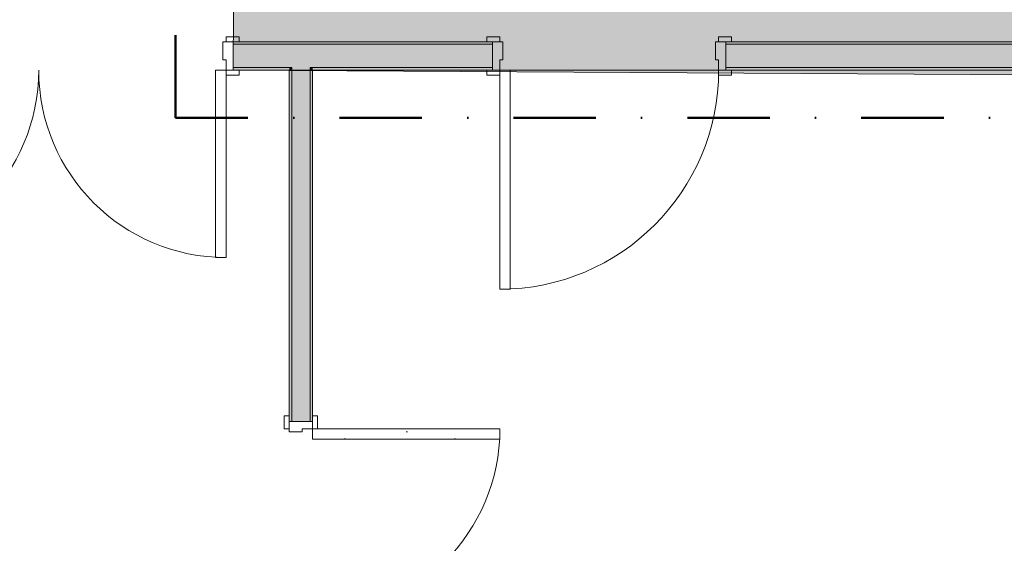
# Model space of a CAD drawing. Header units: millimetres. Extents: x -40968 to 13979, y -19284 to 4746.
# Tile 15 of 256: x -29101 to -25306, y 176 to 2194. Entities that reach past the tile are written whole.
import ezdxf

# ---------------------------------------------------------------- set-up
doc = ezdxf.new("R2010")
doc.units = ezdxf.units.MM
doc.header["$MEASUREMENT"] = 0
doc.linetypes.add('Punto & Rayas', pattern=[670.277762, 317.5, -176.388889, 0, -176.388874])
for name, color, linetype, lineweight, true_color in [('01_2D_Ambit_Pluma_Nº__242', 7, 'Continuous', 50, 0xfb0013), ('12_FAÇ_Façana_Pluma_Nº__102', 7, 'Continuous', 5, 0xcccccc), ('12_FAÇ_Façana_Pluma_Nº__176', 7, 'Continuous', 15, 0x93a0c6), ('14_PAV_Paviment existent_Pluma_Nº__197', 7, 'Continuous', 0, 0xffe68e), ('Nuevo_14_PAV_Soft Light Grey 0554_Pluma_Nº__245', 7, 'Continuous', 13, 0xe8e8e8), ('Puertas Archicad_Pluma_Nº__3', 7, 'Continuous', 5, 0xa4a4a4)]:
    doc.layers.add(name, color=color, linetype=linetype, lineweight=lineweight, true_color=true_color)
for name, color, linetype in [('12_FAÇ_Façana', 7, 'Continuous'), ('14_PAV_Paviment existent', 7, 'Continuous'), ('Nuevo_14_PAV_Soft Light Grey 0554', 7, 'Continuous'), ('Puertas Archicad', 7, 'Continuous')]:
    doc.layers.add(name, color=color, linetype=linetype)
for name, color, linetype, lineweight in [('12_FAÇ_Façana_Pluma_Nº__7', 7, 'Continuous', 5), ('Puertas Archicad_Pluma_Nº__1', 7, 'Continuous', 5), ('Puertas Archicad_Pluma_Nº__7', 7, 'Continuous', 5)]:
    doc.layers.add(name, color=color, linetype=linetype, lineweight=lineweight)
pattern_1 = [(0, (0, 0), (0, 779.4), [48.75, -401.25]), (0, (225, 389.7), (0, 779.4), [48.75, -401.25]), (60, (0, 0), (-675, 389.7), [48.75, -401.25]), (60, (450, 0), (-675, 389.7), [48.75, -401.25]), (120, (48.75, 0), (675, 389.7), [48.75, -401.25]), (120, (498.75, 0), (675, 389.7), [48.75, -401.25]), (0, (0, 75), (0, 150), [0, -150, 0, -225]), (45, (75, 75), (-106.066, 106.066), [0, -112.5, 0, -187.5])]

# ---------------------------------------------------------------- blocks, each defined once
blk = doc.blocks.new('Forjado_1_1', base_point=(-23046.8, -1194.1))
at = {"layer": 'Nuevo_14_PAV_Soft Light Grey 0554_Pluma_Nº__245', "linetype": 'Continuous', "lineweight": 0, "true_color": 0xe8e8e8}
h = blk.add_hatch(color=254, dxfattribs=at)
h.paths.add_polyline_path([(-23046.8, -1194.1), (-1631.1, -1193.6), (-1631.1, -6939), (-1556.1, -6939), (-1556.1, -7504), (-1616.3, -7504), (-1616, -11936), (-1564.9, -11936), (-1564.9, -12492), (-2024.1, -12492), (-2024.1, -12339), (-6997.4, -12339), (-6997.4, -12392), (-3637.7, -12392), (-3638.9, -13690.7), (-3644.9, -17131), (428.2, -17131), (428.9, -16789), (778.9, -16789), (778.3, -17143), (2622.9, -17145.8), (2623, -17079.8), (3389.9, -17081), (3389.6, -17277), (5489.8, -17280.2), (5489.8, -17141.5), (5763.9, -17141.5), (5763.9, -16739), (6378.9, -16739), (6378.9, -12489), (5778.9, -12489), (5779.7, -11938.9), (6782.1, -11938.8), (6782.1, -9207.4), (6082.1, -9207.4), (6016.1, -7505), (6016.1, -9073.4), (2073.4, -9073.4), (2073.4, -5267.3), (5998.9, -5267.3), (5998.9, -1709), (5884.9, -968), (7332.1, -968), (7332.1, 1999.6), (-28277.4, 1999.6), (-23028.4, 1969)])
h.paths.add_polyline_path([(492.9, -5267.3), (1951.4, -5267.3), (1951.4, -9073.4), (492.9, -9073.4)], flags=0)
at = {"layer": 'Nuevo_14_PAV_Soft Light Grey 0554_Pluma_Nº__245', "color": 254, "linetype": 'Continuous', "lineweight": 13, "true_color": 0xe8e8e8, "flags": 128}
blk.add_lwpolyline([(-1631.1, -1193.6), (-23046.8, -1194.1), (-23028.4, 1969), (-28277.4, 1999.6), (7332.1, 1999.6)], dxfattribs=at)
blk = doc.blocks.new('Forjado_3_1', base_point=(7332.1, 1999.6))
at = {"layer": '14_PAV_Paviment existent_Pluma_Nº__197', "linetype": 'Continuous', "lineweight": 0, "true_color": 0xffe68e}
blk.add_hatch(color=41, dxfattribs=at).paths.add_polyline_path([(7332.1, 1999.6), (7332.1, 3863.5), (-28267.5, 3863.5), (-28277.4, 1999.6)])
at = {"layer": '14_PAV_Paviment existent_Pluma_Nº__197', "color": 41, "linetype": 'Continuous', "lineweight": 0, "true_color": 0xffe68e, "flags": 128}
blk.add_lwpolyline([(7332.1, 1999.6), (-28277.4, 1999.6), (-28267.5, 3863.5), (7332.1, 3863.5)], close=True, dxfattribs=at)
blk = doc.blocks.new('Puerta Doble 27')
at = {"layer": 'Puertas Archicad', "linetype": 'Continuous', "lineweight": 0, "true_color": 0xffffff}
h = blk.add_hatch(dxfattribs=at)
h.set_pattern_fill('Hormigón_en_Masa_0001', style=0, pattern_type=2)
h.set_pattern_definition(pattern_1)
h.paths.add_polyline_path([(-722, 722), (-722, 0), (-682, 0), (-682, 722)])
h = blk.add_hatch(dxfattribs=at)
h.set_pattern_fill('Hormigón_en_Masa_0001', style=0, pattern_type=2)
h.set_pattern_definition(pattern_1)
h.paths.add_polyline_path([(722, 722), (682, 722), (682, 0), (722, 0)])
h = blk.add_hatch(dxfattribs=at)
h.set_pattern_fill('Hormigón_en_Masa_0001', style=0, pattern_type=2)
h.set_pattern_definition(pattern_1)
h.paths.add_polyline_path([(-722, 0), (-722, 19), (-772, 19), (-772, 0)])
h = blk.add_hatch(dxfattribs=at)
h.set_pattern_fill('Hormigón_en_Masa_0001', style=0, pattern_type=2)
h.set_pattern_definition(pattern_1)
h.paths.add_polyline_path([(722, 19), (722, 0), (772, 0), (772, 19)])
h = blk.add_hatch(dxfattribs=at)
h.set_pattern_fill('Hormigón_en_Masa_0001', style=0, pattern_type=2)
h.set_pattern_definition(pattern_1)
h.paths.add_polyline_path([(-722, -109), (-722, -90), (-772, -90), (-772, -109)])
h = blk.add_hatch(dxfattribs=at)
h.set_pattern_fill('Hormigón_en_Masa_0001', style=0, pattern_type=2)
h.set_pattern_definition(pattern_1)
h.paths.add_polyline_path([(722, -90), (722, -109), (772, -109), (772, -90)])
at = {"layer": 'Puertas Archicad_Pluma_Nº__1', "color": 7, "linetype": 'Continuous', "lineweight": 5}
for p, q in [((-722, 722), (-722, 0)), ((-682, 722), (-722, 722)), ((-682, 0), (-682, 722)), ((682, 0), (682, 722)), ((682, 722), (722, 722)), ((722, 722), (722, 0)), ((-722, 0), (-750, 0)), ((-750, 0), (-750, -90)), ((-722, -40), (-722, 0)), ((-722, 0), (-682, 0)), ((722, 0), (682, 0)), ((750, 0), (722, 0)), ((722, 0), (722, -40)), ((750, -90), (750, 0)), ((-710, -40), (-722, -40)), ((-710, -90), (-710, -40)), ((722, -40), (710, -40)), ((710, -40), (710, -90)), ((-750, -90), (-710, -90)), ((710, -90), (750, -90))]:
    blk.add_line(p, q, dxfattribs=at)
at = {"layer": 'Puertas Archicad_Pluma_Nº__3', "color": 253, "linetype": 'Continuous', "lineweight": 5, "true_color": 0xa4a4a4}
for p, q in [((-772, 0), (-772, 19)), ((-772, 19), (-722, 19)), ((-722, 0), (-772, 0)), ((-722, 19), (-722, 0)), ((722, 19), (772, 19)), ((722, 0), (722, 19)), ((772, 0), (722, 0)), ((772, 19), (772, 0)), ((-772, -109), (-772, -90)), ((-772, -90), (-722, -90)), ((-722, -109), (-772, -109)), ((-722, -90), (-722, -109)), ((722, -90), (772, -90)), ((722, -109), (722, -90)), ((772, -109), (722, -109)), ((772, -90), (772, -109))]:
    blk.add_line(p, q, dxfattribs=at)
for centre, start, end in [((-722, 0), 0, 90), ((722, 0), 90, 180)]:
    blk.add_arc(centre, 722, start, end, dxfattribs=at)
at = {"layer": 'Puertas Archicad_Pluma_Nº__7', "color": 7, "linetype": 'Continuous', "lineweight": 5}
for p, q in [((-750, 0), (-772, 0)), ((-750, 0), (-772, 0)), ((-750, 0), (-750, -10)), ((-750, 0), (-750, -10)), ((750, 0), (750, -10)), ((750, 0), (750, -10)), ((750, 0), (772, 0)), ((750, 0), (772, 0)), ((-750, -10), (-750, -80)), ((-750, -10), (-750, -80)), ((750, -10), (750, -80)), ((750, -10), (750, -80)), ((-750, -90), (-772, -90)), ((-750, -90), (-772, -90)), ((-750, -80), (-750, -90)), ((-750, -80), (-750, -90)), ((750, -80), (750, -90)), ((750, -80), (750, -90)), ((750, -90), (772, -90)), ((750, -90), (772, -90))]:
    blk.add_line(p, q, dxfattribs=at)
blk = doc.blocks.new('Muro_61_1', base_point=(-27971.8, -1194))
at = {"layer": '12_FAÇ_Façana_Pluma_Nº__102', "linetype": 'Continuous', "lineweight": 0, "true_color": 0xe5e5e5}
for points in [[(-28051.8, 1999.6), (-27981.8, 1999.6), (-27981.8, 2009.6), (-28051.8, 2009.6)], [(-28051.8, 1999.6), (-28051.8, 645.4), (-27981.8, 645.4), (-27981.8, 1999.6)], [(-27981.8, -854.6), (-28051.8, -854.6), (-28051.8, -1033), (-27981.8, -1033)]]:
    blk.add_hatch(color=254, dxfattribs=at).paths.add_polyline_path(points)
at = {"layer": '12_FAÇ_Façana_Pluma_Nº__176', "linetype": 'Continuous', "lineweight": 0, "true_color": 0x495063}
for points in [[(-28051.8, 1999.6), (-28061.8, 1999.6), (-28061.8, 645.4), (-28051.8, 645.4)], [(-27981.8, 645.4), (-27971.8, 645.4), (-27971.8, 1999.6), (-27981.8, 1999.6)], [(-28061.8, -1033), (-28051.8, -1033), (-28051.8, -854.6), (-28061.8, -854.6)], [(-27981.8, -854.6), (-27981.8, -1033), (-27971.8, -1033), (-27971.8, -854.6)]]:
    blk.add_hatch(color=251, dxfattribs=at).paths.add_polyline_path(points)
at = {"layer": '12_FAÇ_Façana_Pluma_Nº__7', "color": 7, "linetype": 'Continuous', "lineweight": 5}
for p, q in [((-28051.8, 2009.6), (-28051.8, 1999.6)), ((-28051.8, 1999.6), (-28051.8, 645.4)), ((-27981.8, 1999.6), (-27981.8, 2009.6)), ((-27981.8, 645.4), (-27981.8, 1999.6)), ((-28061.8, 645.4), (-28061.8, 667.4)), ((-28051.8, 645.4), (-28061.8, 645.4)), ((-27981.8, 645.4), (-28051.8, 645.4)), ((-27971.8, 645.4), (-27981.8, 645.4)), ((-27971.8, 645.4), (-27971.8, 667.4)), ((-28061.8, -854.6), (-28061.8, -876.6)), ((-28051.8, -854.6), (-28061.8, -854.6)), ((-28051.8, -854.6), (-28051.8, -1033)), ((-27981.8, -854.6), (-28051.8, -854.6)), ((-27981.8, -1033), (-27981.8, -854.6)), ((-27971.8, -854.6), (-27981.8, -854.6)), ((-27971.8, -854.6), (-27971.8, -876.6))]:
    blk.add_line(p, q, dxfattribs=at)
at = {"layer": '12_FAÇ_Façana_Pluma_Nº__7', "color": 7, "linetype": 'Continuous', "lineweight": 5, "flags": 128}
for points in [[(-28061.8, 1999.6), (-28061.8, 645.4)], [(-27971.8, 645.4), (-27971.8, 1999.6)], [(-28061.8, -854.6), (-28061.8, -1033)], [(-27971.8, -1033), (-27971.8, -854.6)]]:
    blk.add_lwpolyline(points, dxfattribs=at)
at = {"layer": 'Puertas Archicad', "color": 253, "linetype": 'Continuous', "lineweight": 5, "true_color": 0xa4a4a6, "xscale": -1, "zscale": 1000, "rotation": 270.0000000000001}
blk.add_blockref('Puerta Doble 27', (-27971.8, -104.6), dxfattribs=at)
blk = doc.blocks.new('Puerta 27_5')
at = {"layer": 'Puertas Archicad_Pluma_Nº__1', "color": 7, "linetype": 'Continuous', "lineweight": 5}
for p, q in [((382, 0), (382, 844)), ((382, 844), (422, 844)), ((422, 844), (422, 0)), ((-472, 0), (-472, 19)), ((-472, 19), (-422, 19)), ((-422, 0), (-472, 0)), ((-422, 0), (-450, 0)), ((-450, 0), (-450, -110)), ((-422, 19), (-422, 0)), ((-422, -40), (-422, 0)), ((422, 0), (382, 0)), ((422, 19), (472, 19)), ((422, 0), (422, 19)), ((472, 0), (422, 0)), ((450, 0), (422, 0)), ((422, 0), (422, -40)), ((450, -110), (450, 0)), ((472, 19), (472, 0)), ((-410, -40), (-422, -40)), ((-410, -110), (-410, -40)), ((422, -40), (410, -40)), ((410, -40), (410, -110)), ((-472, -129), (-472, -110)), ((-472, -110), (-422, -110)), ((-450, -110), (-410, -110)), ((-422, -110), (-422, -129)), ((410, -110), (450, -110)), ((422, -110), (472, -110)), ((422, -129), (422, -110)), ((472, -110), (472, -129)), ((-422, -129), (-472, -129)), ((472, -129), (422, -129))]:
    blk.add_line(p, q, dxfattribs=at)
at = {"layer": 'Puertas Archicad_Pluma_Nº__3', "color": 253, "linetype": 'Continuous', "lineweight": 5, "true_color": 0xa4a4a4}
blk.add_arc((422, 0), 844, 90, 180, dxfattribs=at)
at = {"layer": 'Puertas Archicad_Pluma_Nº__7', "color": 7, "linetype": 'Continuous', "lineweight": 5}
for p, q in [((-450, 0), (-472, 0)), ((-450, 0), (-472, 0)), ((-450, 0), (-450, -10)), ((-450, 0), (-450, -10)), ((450, 0), (450, -10)), ((450, 0), (450, -10)), ((450, 0), (472, 0)), ((450, 0), (472, 0)), ((-450, -10), (-450, -100)), ((-450, -10), (-450, -100)), ((450, -10), (450, -100)), ((450, -10), (450, -100)), ((-450, -110), (-472, -110)), ((-450, -110), (-472, -110)), ((-450, -100), (-450, -110)), ((-450, -100), (-450, -110)), ((450, -100), (450, -110)), ((450, -100), (450, -110)), ((450, -110), (472, -110)), ((450, -110), (472, -110))]:
    blk.add_line(p, q, dxfattribs=at)
blk = doc.blocks.new('Puerta Doble 27_3')
at = {"layer": 'Puertas Archicad', "linetype": 'Continuous', "lineweight": 0, "true_color": 0xffffff}
h = blk.add_hatch(dxfattribs=at)
h.set_pattern_fill('Hormigón_en_Masa_0001', style=0, pattern_type=2)
h.set_pattern_definition(pattern_1)
h.paths.add_polyline_path([(-722, 722), (-722, 0), (-682, 0), (-682, 722)])
h = blk.add_hatch(dxfattribs=at)
h.set_pattern_fill('Hormigón_en_Masa_0001', style=0, pattern_type=2)
h.set_pattern_definition(pattern_1)
h.paths.add_polyline_path([(722, 722), (682, 722), (682, 0), (722, 0)])
h = blk.add_hatch(dxfattribs=at)
h.set_pattern_fill('Hormigón_en_Masa_0001', style=0, pattern_type=2)
h.set_pattern_definition(pattern_1)
h.paths.add_polyline_path([(-722, 0), (-722, 19), (-772, 19), (-772, 0)])
h = blk.add_hatch(dxfattribs=at)
h.set_pattern_fill('Hormigón_en_Masa_0001', style=0, pattern_type=2)
h.set_pattern_definition(pattern_1)
h.paths.add_polyline_path([(722, 19), (722, 0), (772, 0), (772, 19)])
h = blk.add_hatch(dxfattribs=at)
h.set_pattern_fill('Hormigón_en_Masa_0001', style=0, pattern_type=2)
h.set_pattern_definition(pattern_1)
h.paths.add_polyline_path([(-722, -129), (-722, -110), (-772, -110), (-772, -129)])
h = blk.add_hatch(dxfattribs=at)
h.set_pattern_fill('Hormigón_en_Masa_0001', style=0, pattern_type=2)
h.set_pattern_definition(pattern_1)
h.paths.add_polyline_path([(722, -110), (722, -129), (772, -129), (772, -110)])
at = {"layer": 'Puertas Archicad_Pluma_Nº__1', "color": 7, "linetype": 'Continuous', "lineweight": 5}
for p, q in [((-722, 722), (-722, 0)), ((-682, 722), (-722, 722)), ((-682, 0), (-682, 722)), ((682, 0), (682, 722)), ((682, 722), (722, 722)), ((722, 722), (722, 0)), ((-722, 0), (-750, 0)), ((-750, 0), (-750, -110)), ((-722, -40), (-722, 0)), ((-722, 0), (-682, 0)), ((722, 0), (682, 0)), ((750, 0), (722, 0)), ((722, 0), (722, -40)), ((750, -110), (750, 0)), ((-710, -40), (-722, -40)), ((-710, -110), (-710, -40)), ((722, -40), (710, -40)), ((710, -40), (710, -110)), ((-750, -110), (-710, -110)), ((710, -110), (750, -110))]:
    blk.add_line(p, q, dxfattribs=at)
at = {"layer": 'Puertas Archicad_Pluma_Nº__3', "color": 253, "linetype": 'Continuous', "lineweight": 5, "true_color": 0xa4a4a4}
for p, q in [((-772, 0), (-772, 19)), ((-772, 19), (-722, 19)), ((-722, 0), (-772, 0)), ((-722, 19), (-722, 0)), ((722, 19), (772, 19)), ((722, 0), (722, 19)), ((772, 0), (722, 0)), ((772, 19), (772, 0)), ((-772, -129), (-772, -110)), ((-772, -110), (-722, -110)), ((-722, -110), (-722, -129)), ((722, -110), (772, -110)), ((722, -129), (722, -110)), ((772, -110), (772, -129)), ((-722, -129), (-772, -129)), ((772, -129), (722, -129))]:
    blk.add_line(p, q, dxfattribs=at)
for centre, start, end in [((-722, 0), 0, 90), ((722, 0), 90, 180)]:
    blk.add_arc(centre, 722, start, end, dxfattribs=at)
at = {"layer": 'Puertas Archicad_Pluma_Nº__7', "color": 7, "linetype": 'Continuous', "lineweight": 5}
for p, q in [((-750, 0), (-772, 0)), ((-750, 0), (-772, 0)), ((-750, 0), (-750, -10)), ((-750, 0), (-750, -10)), ((750, 0), (750, -10)), ((750, 0), (750, -10)), ((750, 0), (772, 0)), ((750, 0), (772, 0)), ((-750, -10), (-750, -100)), ((-750, -10), (-750, -100)), ((750, -10), (750, -100)), ((750, -10), (750, -100)), ((-750, -110), (-772, -110)), ((-750, -110), (-772, -110)), ((-750, -100), (-750, -110)), ((-750, -100), (-750, -110)), ((750, -100), (750, -110)), ((750, -100), (750, -110)), ((750, -110), (772, -110)), ((750, -110), (772, -110))]:
    blk.add_line(p, q, dxfattribs=at)
blk = doc.blocks.new('Muro_72_1', base_point=(-23028.4, 1999.6))
at = {"layer": '12_FAÇ_Façana_Pluma_Nº__102', "linetype": 'Continuous', "lineweight": 0, "true_color": 0xe5e5e5}
for points in [[(-28277.4, 2009.6), (-28051.8, 2009.6), (-28051.8, 2099.6), (-28277.4, 2099.6)], [(-28051.8, 2009.6), (-27981.8, 2009.6), (-27981.8, 2099.6), (-28051.8, 2099.6)], [(-27981.8, 2009.6), (-27278.7, 2009.6), (-27278.7, 2099.6), (-27981.8, 2099.6)], [(-26378.7, 2009.6), (-23110.2, 2009.6), (-23108.4, 2011.8), (-23108.4, 2099.6), (-26378.7, 2099.6)]]:
    blk.add_hatch(color=254, dxfattribs=at).paths.add_polyline_path(points)
at = {"layer": '12_FAÇ_Façana_Pluma_Nº__176', "linetype": 'Continuous', "lineweight": 0, "true_color": 0x495063}
for points in [[(-28277.4, 2109.6), (-28277.4, 2099.6), (-27278.7, 2099.6), (-27278.7, 2109.6)], [(-26378.7, 2109.6), (-26378.7, 2099.6), (-23038.4, 2099.6), (-23038.4, 2109.6)], [(-28061.8, 2009.6), (-28277.4, 2009.6), (-28277.4, 1999.6), (-28061.8, 1999.6)], [(-28061.8, 1999.6), (-28051.8, 1999.6), (-28051.8, 2009.6), (-28061.8, 2009.6)], [(-27981.8, 1999.6), (-27971.8, 1999.6), (-27971.8, 2009.6), (-27981.8, 2009.6)], [(-27278.7, 2009.6), (-27971.8, 2009.6), (-27971.8, 1999.6), (-27278.7, 1999.6)], [(-23118.4, 2009.6), (-26378.7, 2009.6), (-26378.7, 1999.6), (-23118.4, 1999.6)]]:
    blk.add_hatch(color=251, dxfattribs=at).paths.add_polyline_path(points)
at = {"layer": '12_FAÇ_Façana_Pluma_Nº__7', "color": 7, "linetype": 'Continuous', "lineweight": 5}
for p, q in [((-28277.4, 2109.6), (-28255.4, 2109.6)), ((-28277.4, 2099.6), (-28277.4, 2109.6)), ((-28051.8, 2099.6), (-28277.4, 2099.6)), ((-28277.4, 2009.6), (-28277.4, 2099.6)), ((-27981.8, 2099.6), (-28051.8, 2099.6)), ((-27278.7, 2099.6), (-27981.8, 2099.6)), ((-27278.7, 2109.6), (-27300.7, 2109.6)), ((-27278.7, 2099.6), (-27278.7, 2109.6)), ((-27278.7, 2009.6), (-27278.7, 2099.6)), ((-26378.7, 2109.6), (-26356.7, 2109.6)), ((-26378.7, 2099.6), (-26378.7, 2109.6)), ((-23108.4, 2099.6), (-26378.7, 2099.6)), ((-26378.7, 2009.6), (-26378.7, 2099.6)), ((-28277.4, 2009.6), (-28051.8, 2009.6)), ((-28277.4, 1999.6), (-28277.4, 2009.6)), ((-28277.4, 1999.6), (-28255.4, 1999.6)), ((-28051.8, 2009.6), (-28051.8, 1999.6)), ((-27981.8, 1999.6), (-27981.8, 2009.6)), ((-27981.8, 2009.6), (-27278.7, 2009.6)), ((-27278.7, 1999.6), (-27300.7, 1999.6)), ((-27278.7, 1999.6), (-27278.7, 2009.6)), ((-26378.7, 2009.6), (-23118.4, 2009.6)), ((-26378.7, 1999.6), (-26378.7, 2009.6)), ((-26378.7, 1999.6), (-26356.7, 1999.6))]:
    blk.add_line(p, q, dxfattribs=at)
at = {"layer": '12_FAÇ_Façana_Pluma_Nº__7', "color": 7, "linetype": 'Continuous', "lineweight": 5, "flags": 128}
for points in [[(-27278.7, 2109.6), (-28277.4, 2109.6)], [(-23038.4, 2109.6), (-26378.7, 2109.6)], [(-28277.4, 1999.6), (-28061.8, 1999.6)], [(-27971.8, 1999.6), (-27278.7, 1999.6)], [(-26378.7, 1999.6), (-23118.4, 1999.6)]]:
    blk.add_lwpolyline(points, dxfattribs=at)
at = {"layer": 'Puertas Archicad', "color": 253, "linetype": 'Continuous', "lineweight": 5, "true_color": 0xa4a4a6, "zscale": 1000, "rotation": 180}
for name, p in [('Puerta Doble 27_3', (-29027.4, 1999.6)), ('Puerta 27_5', (-26828.7, 1999.6))]:
    blk.add_blockref(name, p, dxfattribs=at)

msp = doc.modelspace()

# ---------------------------------------------------------------- linework, layer by layer
at = {"layer": '01_2D_Ambit_Pluma_Nº__242', "color": 1, "linetype": 'Punto & Rayas', "lineweight": 50, "true_color": 0xfb0013, "flags": 128}
msp.add_lwpolyline([(-28500, 1816.8), (-28500, 4745.9), (7879.6, 4745.9), (7879.6, -1396.9), (6474.1, -1396.9), (6474.1, -11392.7), (6916.3, -11392.7), (6916.3, -17756.6), (-3932.3, -17756.6), (-3932.3, -11834.9), (-2447.9, -11834.9), (-2447.9, -2249.6), (-23311.2, -2249.6), (-23311.2, 1816.8)], close=True, dxfattribs=at)

# ---------------------------------------------------------------- block references
at = {"layer": '12_FAÇ_Façana', "color": 7, "lineweight": 20}
for name, p in [('Muro_72_1', (-23028.4, 1999.6)), ('Muro_61_1', (-27971.8, -1194))]:
    msp.add_blockref(name, p, dxfattribs=at)
at = {"layer": '14_PAV_Paviment existent', "color": 41, "linetype": 'Continuous', "lineweight": 0, "true_color": 0xffe68e}
msp.add_blockref('Forjado_3_1', (7332.1, 1999.6), dxfattribs=at)
at = {"layer": 'Nuevo_14_PAV_Soft Light Grey 0554', "color": 254, "linetype": 'Continuous', "lineweight": 13, "true_color": 0xe8e8e8}
msp.add_blockref('Forjado_1_1', (-23046.8, -1194.1), dxfattribs=at)

doc.saveas('drawing.dxf')
